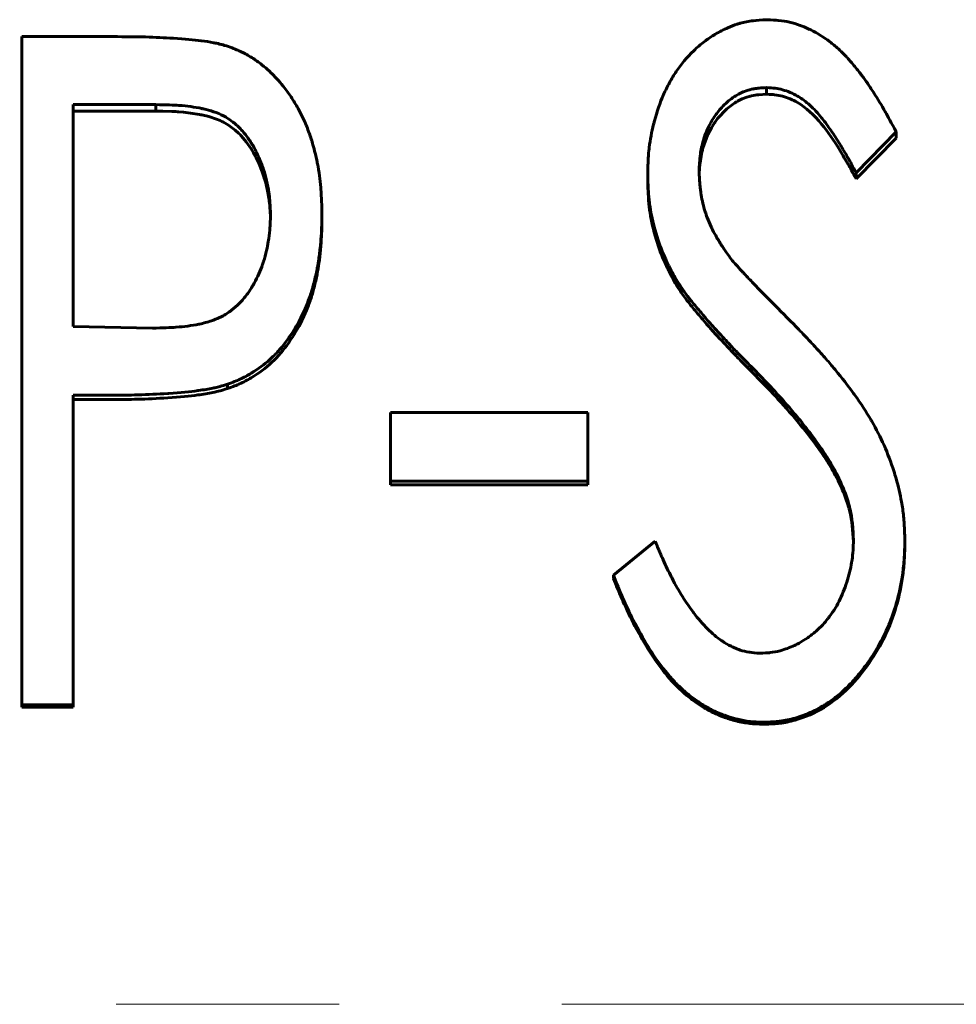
# Model space of a CAD drawing. Header units: millimetres. Extents: x 0 to 420, y 0 to 297.
# Tile 14 of 20: x 120.79 to 127.09, y 173.56 to 180.18. Entities that reach past the tile are written whole.
import ezdxf

# ---------------------------------------------------------------- set-up
doc = ezdxf.new("R2010")
doc.units = ezdxf.units.MM
doc.linetypes.add('K5LT_AXLED', pattern=[12, 7.5, -1.5, 1.5, -1.5])
doc.linetypes.add('K5LT_BASIC', pattern=[0])
doc.layers.add('Системный слой (1)', color=251, linetype='Continuous', true_color=0x6c6c6c)

# ---------------------------------------------------------------- blocks, each defined once
blk = doc.blocks.new('U22')
at = {"layer": 'Системный слой (1)', "color": 150, "linetype": 'K5LT_BASIC', "lineweight": 60, "true_color": 0x0080ff}
for p, q in [((121.7519, 179.5654), (121.7063, 179.566)), ((121.8142, 179.5637), (121.7519, 179.5654)), ((121.8397, 179.5625), (121.8142, 179.5637)), ((121.851, 179.5618), (121.8397, 179.5625)), ((121.8563, 179.5615), (121.851, 179.5618)), ((121.8589, 179.5613), (121.8563, 179.5615)), ((121.8602, 179.5612), (121.8589, 179.5613)), ((121.8608, 179.5612), (121.8602, 179.5612)), ((121.8611, 179.5611), (121.8608, 179.5612)), ((121.8613, 179.5611), (121.8611, 179.5611)), ((121.8921, 179.5585), (121.8613, 179.5611)), ((121.8613, 179.5611), (121.8613, 179.5611)), ((121.9544, 179.5507), (121.8921, 179.5585)), ((121.9849, 179.5458), (121.9544, 179.5507)), ((122, 179.543), (121.9849, 179.5458)), ((122.0075, 179.5416), (122, 179.543)), ((122.0112, 179.5408), (122.0075, 179.5416)), ((122.0131, 179.5404), (122.0112, 179.5408)), ((122.014, 179.5403), (122.0131, 179.5404)), ((122.0145, 179.5402), (122.014, 179.5403)), ((122.0147, 179.5401), (122.0145, 179.5402)), ((122.0149, 179.5401), (122.0147, 179.5401)), ((122.062, 179.5289), (122.0149, 179.5401)), ((122.1147, 179.5117), (122.062, 179.5289)), ((122.1388, 179.5017), (122.1147, 179.5117)), ((122.1502, 179.4964), (122.1388, 179.5017)), ((122.1558, 179.4936), (122.1502, 179.4964)), ((122.1585, 179.4922), (122.1558, 179.4936)), ((122.1599, 179.4915), (122.1585, 179.4922)), ((122.1606, 179.4912), (122.1599, 179.4915)), ((122.1609, 179.491), (122.1606, 179.4912)), ((122.1611, 179.4909), (122.1609, 179.491)), ((122.1612, 179.4909), (122.1611, 179.4909)), ((122.1944, 179.4715), (122.1612, 179.4909)), ((122.24, 179.4375), (122.1944, 179.4715)), ((122.2616, 179.4179), (122.24, 179.4375)), ((122.2722, 179.4075), (122.2616, 179.4179)), ((122.2773, 179.4021), (122.2722, 179.4075)), ((122.2799, 179.3994), (122.2773, 179.4021)), ((122.2812, 179.398), (122.2799, 179.3994)), ((122.2818, 179.3973), (122.2812, 179.398)), ((122.2822, 179.3969), (122.2818, 179.3973)), ((122.2823, 179.3968), (122.2822, 179.3969)), ((122.2824, 179.3967), (122.2823, 179.3968)), ((122.3135, 179.3598), (122.2824, 179.3967)), ((122.3472, 179.3116), (122.3135, 179.3598)), ((122.3629, 179.2854), (122.3472, 179.3116)), ((122.3705, 179.2718), (122.3629, 179.2854)), ((122.3743, 179.2648), (122.3705, 179.2718)), ((122.3761, 179.2613), (122.3743, 179.2648)), ((122.377, 179.2596), (122.3761, 179.2613)), ((122.3775, 179.2587), (122.377, 179.2596)), ((122.3777, 179.2583), (122.3775, 179.2587)), ((122.3778, 179.258), (122.3777, 179.2583)), ((122.3779, 179.2579), (122.3778, 179.258)), ((122.3964, 179.22), (122.3779, 179.2579)), ((122.4222, 179.1568), (122.3964, 179.22)), ((122.4331, 179.1245), (122.4222, 179.1568)), ((122.4381, 179.1082), (122.4331, 179.1245)), ((122.4405, 179.1), (122.4381, 179.1082)), ((122.4416, 179.0959), (122.4405, 179.1)), ((122.4422, 179.0939), (122.4416, 179.0959)), ((122.4425, 179.0929), (122.4422, 179.0939)), ((122.4426, 179.0923), (122.4425, 179.0929)), ((122.4427, 179.0921), (122.4426, 179.0923)), ((122.4427, 179.092), (122.4427, 179.0921)), ((122.4574, 179.0299), (122.4427, 179.092)), ((122.4639, 178.9946), (122.4574, 179.0299)), ((122.4666, 178.9769), (122.4639, 178.9946)), ((122.4678, 178.968), (122.4666, 178.9769)), ((122.4684, 178.9636), (122.4678, 178.968)), ((122.4687, 178.9613), (122.4684, 178.9636)), ((122.4689, 178.9602), (122.4687, 178.9613)), ((122.4689, 178.9597), (122.4689, 178.9602)), ((122.469, 178.9594), (122.4689, 178.9597)), ((122.469, 178.9593), (122.469, 178.9594)), ((122.4718, 178.934), (122.469, 178.9593)), ((122.4732, 178.917), (122.4718, 178.934)), ((122.4738, 178.9084), (122.4732, 178.917)), ((122.4741, 178.9041), (122.4738, 178.9084)), ((122.4742, 178.9019), (122.4741, 178.9041)), ((122.4743, 178.9008), (122.4742, 178.9019)), ((122.4743, 178.9003), (122.4743, 178.9008)), ((122.4743, 178.9), (122.4743, 178.9003)), ((122.4743, 178.8999), (122.4743, 178.9)), ((122.4743, 178.8998), (122.4743, 178.8999)), ((122.4765, 178.8472), (122.4743, 178.8998))]:
    blk.add_line(p, q, dxfattribs=at)
blk = doc.blocks.new('U23')
at = {"layer": 'Системный слой (1)', "color": 150, "linetype": 'K5LT_BASIC', "lineweight": 60, "true_color": 0x0080ff}
for p, q in [((125.8151, 179.6796), (125.7644, 179.6764)), ((125.6016, 179.621), (125.5835, 179.609)), ((125.6108, 179.6266), (125.6016, 179.621)), ((125.6155, 179.6294), (125.6108, 179.6266)), ((125.6179, 179.6307), (125.6155, 179.6294)), ((125.619, 179.6314), (125.6179, 179.6307)), ((125.6196, 179.6317), (125.619, 179.6314)), ((125.6199, 179.6319), (125.6196, 179.6317)), ((125.6201, 179.6319), (125.6199, 179.6319)), ((125.6202, 179.632), (125.6201, 179.6319)), ((125.6519, 179.6478), (125.6202, 179.632)), ((125.6831, 179.66), (125.6519, 179.6478)), ((125.6987, 179.6648), (125.6831, 179.66)), ((125.7065, 179.6668), (125.6987, 179.6648)), ((125.7104, 179.6678), (125.7065, 179.6668)), ((125.7124, 179.6683), (125.7104, 179.6678)), ((125.7133, 179.6685), (125.7124, 179.6683)), ((125.7138, 179.6686), (125.7133, 179.6685)), ((125.7141, 179.6687), (125.7138, 179.6686)), ((125.7142, 179.6687), (125.7141, 179.6687)), ((125.7143, 179.6687), (125.7142, 179.6687)), ((125.738, 179.6732), (125.7143, 179.6687)), ((125.7509, 179.6749), (125.738, 179.6732)), ((125.7576, 179.6757), (125.7509, 179.6749)), ((125.761, 179.6761), (125.7576, 179.6757)), ((125.7627, 179.6762), (125.761, 179.6761)), ((125.7636, 179.6763), (125.7627, 179.6762)), ((125.764, 179.6763), (125.7636, 179.6763)), ((125.7642, 179.6764), (125.764, 179.6763)), ((125.7643, 179.6764), (125.7642, 179.6764)), ((125.7644, 179.6764), (125.7643, 179.6764)), ((125.5489, 179.5819), (125.4864, 179.5154)), ((125.5835, 179.609), (125.5489, 179.5819)), ((125.4654, 179.4864), (125.4584, 179.4758)), ((125.4691, 179.4917), (125.4654, 179.4864)), ((125.4709, 179.4943), (125.4691, 179.4917)), ((125.4718, 179.4956), (125.4709, 179.4943)), ((125.4723, 179.4963), (125.4718, 179.4956)), ((125.4725, 179.4966), (125.4723, 179.4963)), ((125.4726, 179.4968), (125.4725, 179.4966)), ((125.4727, 179.4968), (125.4726, 179.4968)), ((125.4864, 179.5154), (125.4727, 179.4968)), ((125.4451, 179.4541), (125.4214, 179.4089)), ((125.4584, 179.4758), (125.4451, 179.4541)), ((125.4214, 179.4089), (125.3871, 179.3163)), ((125.3803, 179.2896), (125.3746, 179.2623)), ((125.3836, 179.3031), (125.3803, 179.2896)), ((125.3853, 179.3097), (125.3836, 179.3031)), ((125.3862, 179.3131), (125.3853, 179.3097)), ((125.3867, 179.3147), (125.3862, 179.3131)), ((125.3869, 179.3156), (125.3867, 179.3147)), ((125.387, 179.316), (125.3869, 179.3156)), ((125.3871, 179.3162), (125.387, 179.316)), ((125.3871, 179.3163), (125.3871, 179.3162)), ((125.3677, 179.2145), (125.3673, 179.2107)), ((125.3679, 179.2163), (125.3677, 179.2145)), ((125.368, 179.2172), (125.3679, 179.2163)), ((125.3681, 179.2176), (125.368, 179.2172)), ((125.3746, 179.2623), (125.3681, 179.218)), ((125.3681, 179.218), (125.3681, 179.218)), ((125.3681, 179.218), (125.3681, 179.2179)), ((125.3681, 179.2179), (125.3681, 179.2176)), ((125.3651, 179.1841), (125.3626, 179.1397)), ((125.3666, 179.2026), (125.3651, 179.1841)), ((125.3673, 179.2107), (125.3666, 179.2026))]:
    blk.add_line(p, q, dxfattribs=at)
blk = doc.blocks.new('U28')
at = {"layer": 'Системный слой (1)', "color": 150, "linetype": 'K5LT_BASIC', "lineweight": 60, "true_color": 0x0080ff}
for p, q in [((126.2966, 177.0813), (126.2866, 177.1022)), ((126.3188, 177.0336), (126.2966, 177.0813)), ((126.3275, 177.0143), (126.3188, 177.0336)), ((126.3311, 177.0058), (126.3275, 177.0143)), ((126.3328, 177.0018), (126.3311, 177.0058)), ((126.3336, 176.9998), (126.3328, 177.0018)), ((126.334, 176.9989), (126.3336, 176.9998)), ((126.3342, 176.9984), (126.334, 176.9989)), ((126.3343, 176.9982), (126.3342, 176.9984)), ((126.3343, 176.9981), (126.3343, 176.9982)), ((126.3344, 176.998), (126.3343, 176.9981)), ((126.352, 176.9515), (126.3344, 176.998)), ((126.3622, 176.9205), (126.352, 176.9515)), ((126.3668, 176.905), (126.3622, 176.9205)), ((126.369, 176.8972), (126.3668, 176.905)), ((126.37, 176.8933), (126.369, 176.8972)), ((126.3706, 176.8913), (126.37, 176.8933)), ((126.3708, 176.8904), (126.3706, 176.8913)), ((126.3709, 176.8899), (126.3708, 176.8904)), ((126.371, 176.8896), (126.3709, 176.8899)), ((126.371, 176.8895), (126.371, 176.8896)), ((126.3801, 176.8521), (126.371, 176.8895)), ((126.3872, 176.8145), (126.3801, 176.8521)), ((126.3901, 176.7957), (126.3872, 176.8145)), ((126.3914, 176.7863), (126.3901, 176.7957)), ((126.392, 176.7816), (126.3914, 176.7863)), ((126.3923, 176.7793), (126.392, 176.7816)), ((126.3924, 176.7781), (126.3923, 176.7793)), ((126.3925, 176.7775), (126.3924, 176.7781)), ((126.3925, 176.7772), (126.3925, 176.7775)), ((126.3926, 176.7771), (126.3925, 176.7772)), ((126.3926, 176.777), (126.3926, 176.7771)), ((126.3926, 176.7769), (126.3926, 176.777)), ((126.3998, 176.6703), (126.3926, 176.7769))]:
    blk.add_line(p, q, dxfattribs=at)

msp = doc.modelspace()

# ---------------------------------------------------------------- linework, layer by layer
at = {"layer": 'Системный слой (1)', "color": 150, "linetype": 'K5LT_BASIC', "lineweight": 60, "true_color": 0x0080ff}
for p, q in [((120.804, 175.5712), (120.804, 180.0666)), ((120.804, 180.0666), (121.4476, 180.0666)), ((125.8151, 179.7237), (125.8151, 179.6796)), ((121.1501, 178.116), (121.1501, 179.6092)), ((121.7063, 179.6092), (121.1501, 179.6092)), ((121.7063, 179.566), (121.1501, 179.566)), ((121.7063, 179.566), (121.7063, 179.6092)), ((126.6886, 179.4258), (126.4182, 179.1509)), ((126.6886, 179.4258), (126.6886, 179.3839)), ((126.6886, 179.3839), (126.4182, 179.1109)), ((126.4182, 179.1509), (126.4182, 179.1109)), ((125.0155, 179.1392), (125.0155, 179.0994)), ((122.8232, 178.8684), (122.8232, 178.8304)), ((125.1931, 178.457), (125.1931, 178.422)), ((121.1501, 178.116), (121.6829, 178.1061)), ((125.7132, 177.8458), (125.7132, 177.8152)), ((122.1886, 177.7287), (122.1886, 177.6989)), ((121.3773, 177.6547), (121.1501, 177.6547)), ((121.1501, 175.5712), (121.1501, 177.6547)), ((121.3773, 177.6255), (121.1501, 177.6255)), ((123.2848, 177.0771), (123.2848, 177.5393)), ((123.2848, 177.5393), (124.6117, 177.5393)), ((124.6117, 177.0771), (124.6117, 177.5393)), ((126.2866, 177.1277), (126.2866, 177.1022)), ((124.6117, 177.0771), (123.2848, 177.0771)), ((123.2848, 177.0771), (123.2848, 177.052)), ((124.6117, 177.052), (123.2848, 177.052)), ((124.6117, 177.0771), (124.6117, 177.052)), ((124.7848, 176.4434), (125.066, 176.6722)), ((126.7463, 176.6785), (126.7463, 176.6563)), ((124.7848, 176.4434), (124.7848, 176.4227)), ((120.804, 175.5712), (120.804, 175.5568)), ((121.1501, 175.5712), (120.804, 175.5712)), ((121.1501, 175.5712), (121.1501, 175.5568)), ((121.1501, 175.5568), (120.804, 175.5568)), ((125.7962, 175.4552), (125.7962, 175.4416))]:
    msp.add_line(p, q, dxfattribs=at)
at = {"layer": 'Системный слой (1)', "color": 30, "linetype": 'K5LT_AXLED', "lineweight": 18, "true_color": 0xff8000}
msp.add_line((40.4386, 173.5579), (199.4386, 173.5579), dxfattribs=at)
at = {"layer": 'Системный слой (1)', "color": 150, "linetype": 'K5LT_BASIC', "lineweight": 60, "true_color": 0x0080ff}
for points, knots in [([(125.0155, 179.1392), (125.016, 179.1595), (125.0165, 179.1773), (125.0172, 179.2001), (125.0177, 179.2131), (125.0181, 179.224), (125.0184, 179.2292), (125.0184, 179.2295), (125.0197, 179.2546), (125.0214, 179.2777), (125.0244, 179.3071), (125.0252, 179.314), (125.0325, 179.3734), (125.0423, 179.4255), (125.0572, 179.4854), (125.059, 179.4926), (125.0777, 179.5625), (125.1085, 179.6506), (125.1482, 179.7311), (125.1767, 179.7831), (125.1917, 179.808), (125.2408, 179.8817), (125.2798, 179.928), (125.3485, 179.9939), (125.3927, 180.0318), (125.439, 180.0636), (125.4642, 180.0791), (125.467, 180.0808), (125.4993, 180.0999), (125.5489, 180.1255), (125.5971, 180.1438), (125.6244, 180.1525), (125.6308, 180.1544), (125.6661, 180.1642), (125.6951, 180.1699), (125.7261, 180.1737), (125.7274, 180.1739), (125.7482, 180.1763), (125.7787, 180.1786), (125.8196, 180.1807)], [0, 0, 0, 0, 0.03125, 0.03125, 0.046875, 0.0605469, 0.0605469, 0.0625, 0.0625, 0.109375, 0.109375, 0.125, 0.125, 0.234375, 0.234375, 0.25, 0.25, 0.375, 0.4375, 0.4375, 0.5, 0.5, 0.625, 0.625, 0.6875, 0.7421875, 0.7421875, 0.75, 0.75, 0.8125, 0.859375, 0.859375, 0.875, 0.875, 0.9355469, 0.9355469, 0.9375, 0.9375, 0.9999999, 0.9999999, 0.9999999, 0.9999999]), ([(125.8196, 180.1807), (125.8524, 180.1792), (125.8772, 180.1776), (125.8946, 180.176), (125.8948, 180.176), (125.9222, 180.1733), (125.9473, 180.1693), (125.9943, 180.1583), (126.0357, 180.1459), (126.0774, 180.1285), (126.1014, 180.1174), (126.1079, 180.1143), (126.1575, 180.0896), (126.1996, 180.0635), (126.2598, 180.018), (126.2978, 179.9865), (126.334, 179.9512), (126.3522, 179.9319), (126.3536, 179.9304), (126.3683, 179.9147), (126.3844, 179.8961), (126.412, 179.8625), (126.4214, 179.8508), (126.4381, 179.8297), (126.4497, 179.8149), (126.4596, 179.8017), (126.466, 179.7931), (126.4688, 179.7893), (126.478, 179.7765), (126.4968, 179.7498), (126.5187, 179.7171), (126.5352, 179.6916), (126.5365, 179.6896), (126.5637, 179.6476), (126.5894, 179.6051), (126.6148, 179.56), (126.6154, 179.5591), (126.6312, 179.531), (126.6555, 179.4868), (126.6886, 179.4258)], [0, 0, 0, 0, 0.0605469, 0.0605469, 0.0625, 0.0625, 0.125, 0.125, 0.1875, 0.234375, 0.234375, 0.25, 0.25, 0.375, 0.375, 0.4375, 0.4960938, 0.4960938, 0.5, 0.5, 0.5625, 0.5625, 0.59375, 0.59375, 0.625, 0.640625, 0.640625, 0.65625, 0.65625, 0.6875, 0.7460938, 0.7460938, 0.75, 0.75, 0.8730469, 0.8730469, 0.875, 0.875, 0.9999999, 0.9999999, 0.9999999, 0.9999999]), ([(121.4476, 180.0666), (121.5256, 180.0664), (121.5876, 180.0657), (121.6344, 180.0644), (121.6348, 180.0644), (121.7027, 180.0624), (121.7644, 180.0597), (121.8221, 180.0561), (121.8226, 180.0561), (121.9005, 180.0512), (121.9622, 180.0457), (122.0098, 180.0393), (122.0103, 180.0393), (122.0399, 180.0353), (122.0672, 180.0309), (122.0968, 180.0253), (122.1, 180.0247), (122.1187, 180.0211), (122.1322, 180.018), (122.1464, 180.0142), (122.1487, 180.0136), (122.16, 180.0105), (122.175, 180.006), (122.1949, 179.9996)], [0, 0, 0, 0, 0.2460938, 0.2460938, 0.25, 0.25, 0.4960937, 0.4960937, 0.5, 0.5, 0.7460937, 0.7460937, 0.75, 0.75, 0.859375, 0.859375, 0.875, 0.875, 0.9296875, 0.9296875, 0.9375, 0.9375, 0.9999982, 0.9999982, 0.9999982, 0.9999982]), ([(122.1949, 179.9996), (122.2283, 179.9872), (122.2539, 179.9769), (122.2729, 179.9682), (122.2736, 179.9678), (122.2974, 179.9567), (122.3196, 179.9448), (122.3448, 179.9295), (122.3483, 179.9274), (122.3745, 179.9111), (122.4146, 179.8827), (122.4535, 179.8492), (122.4754, 179.8288), (122.4812, 179.8233), (122.5174, 179.7879), (122.5461, 179.7557), (122.5813, 179.7103), (122.5892, 179.6995), (122.6054, 179.6764), (122.6135, 179.6645), (122.6296, 179.6396), (122.6378, 179.6264), (122.6613, 179.5869), (122.6752, 179.5617), (122.6979, 179.5161), (122.7094, 179.4903), (122.7268, 179.4467), (122.7324, 179.4323), (122.7425, 179.4046), (122.7472, 179.391), (122.7557, 179.3647), (122.7596, 179.3519), (122.7737, 179.3023), (122.783, 179.2638), (122.792, 179.2194), (122.7928, 179.2152), (122.7985, 179.1861), (122.8068, 179.1351), (122.8129, 179.0795), (122.8157, 179.0487), (122.8161, 179.0445), (122.8187, 179.0132), (122.8203, 178.9854), (122.8214, 178.9565), (122.8214, 178.9553), (122.8221, 178.9356), (122.8227, 178.9068), (122.8232, 178.8684)], [0, 0, 0, 0, 0.058594, 0.058594, 0.0625, 0.0625, 0.117188, 0.117188, 0.125, 0.125, 0.1875, 0.234375, 0.234375, 0.25, 0.25, 0.34375, 0.34375, 0.375, 0.375, 0.40625, 0.40625, 0.4375, 0.4375, 0.5, 0.5, 0.5625, 0.5625, 0.59375, 0.59375, 0.625, 0.625, 0.65625, 0.65625, 0.742188, 0.742188, 0.75, 0.75, 0.8125, 0.867188, 0.867188, 0.875, 0.875, 0.935547, 0.935547, 0.9375, 0.9375, 1, 1, 1, 1]), ([(125.8151, 179.7237), (125.794, 179.7226), (125.7778, 179.7216), (125.7659, 179.7205), (125.7656, 179.7205), (125.7551, 179.7195), (125.7463, 179.7184), (125.7296, 179.7159), (125.7222, 179.7145), (125.6985, 179.7091), (125.671, 179.7005), (125.6436, 179.688), (125.628, 179.68), (125.6237, 179.6777), (125.5919, 179.6599), (125.5655, 179.6407), (125.5286, 179.6066), (125.5079, 179.5853), (125.4886, 179.5613), (125.4779, 179.5469), (125.4751, 179.543), (125.4534, 179.5123), (125.4241, 179.462), (125.4024, 179.4069), (125.3919, 179.3744), (125.3893, 179.3658), (125.3785, 179.3267), (125.3723, 179.2948), (125.3683, 179.2609), (125.3682, 179.2595), (125.3656, 179.2365), (125.3635, 179.2029), (125.3617, 179.158)], [0, 0, 0, 0, 0.0585938, 0.0585938, 0.0625, 0.0625, 0.09375, 0.09375, 0.125, 0.125, 0.1875, 0.234375, 0.234375, 0.25, 0.25, 0.375, 0.375, 0.4375, 0.484375, 0.484375, 0.5, 0.5, 0.625, 0.71875, 0.71875, 0.75, 0.75, 0.8710938, 0.8710938, 0.875, 0.875, 0.9999974, 0.9999974, 0.9999974, 0.9999974]), ([(126.4182, 179.1509), (126.4068, 179.1721), (126.3967, 179.1906), (126.3836, 179.2146), (126.376, 179.2284), (126.3695, 179.2398), (126.3664, 179.2454), (126.3662, 179.2458), (126.3502, 179.2738), (126.3342, 179.3013), (126.315, 179.333), (126.3128, 179.3366), (126.289, 179.3756), (126.2485, 179.4382), (126.2089, 179.4921), (126.1887, 179.5177), (126.1877, 179.5189), (126.1608, 179.5526), (126.1347, 179.5806), (126.0943, 179.617), (126.0686, 179.638), (126.0422, 179.6557), (126.028, 179.6643), (126.0264, 179.6652), (125.9915, 179.6857), (125.9581, 179.7), (125.9077, 179.7136), (125.8909, 179.7169), (125.8722, 179.7192), (125.8706, 179.7194), (125.8578, 179.7209), (125.8396, 179.7223), (125.8151, 179.7237)], [0.0000001, 0.0000001, 0.0000001, 0.0000001, 0.0625, 0.0625, 0.09375, 0.1210938, 0.1210938, 0.125, 0.125, 0.234375, 0.234375, 0.25, 0.25, 0.375, 0.4921875, 0.4921875, 0.5, 0.5, 0.625, 0.625, 0.6875, 0.7421875, 0.7421875, 0.75, 0.75, 0.875, 0.875, 0.9335938, 0.9335938, 0.9375, 0.9375, 0.9999998, 0.9999998, 0.9999998, 0.9999998]), ([(126.4182, 179.1109), (126.3954, 179.153), (126.3779, 179.1847), (126.3656, 179.2061), (126.3481, 179.2368), (126.3296, 179.268), (126.3101, 179.2996), (126.2679, 179.3684), (126.2265, 179.428), (126.1862, 179.4783), (126.1355, 179.5413), (126.0816, 179.5895), (126.0244, 179.6228), (125.9915, 179.6419), (125.958, 179.6561), (125.9237, 179.6653), (125.9067, 179.6699), (125.8887, 179.6733), (125.8699, 179.6755), (125.858, 179.6769), (125.8397, 179.6782), (125.8151, 179.6796)], [0, 0, 0, 0, 0.125, 0.125, 0.125, 0.25, 0.25, 0.25, 0.5, 0.5, 0.5, 0.75, 0.75, 0.75, 0.875, 0.875, 0.875, 0.9375, 0.9375, 0.9375, 1, 1, 1, 1]), ([(122.4771, 178.8666), (122.4761, 178.9009), (122.475, 178.9277), (122.4737, 178.9493), (122.4735, 178.9516), (122.4732, 178.956), (122.4729, 178.9596), (122.4711, 178.9816), (122.4689, 179.0007), (122.4621, 179.0458), (122.4568, 179.0734), (122.4449, 179.125), (122.4347, 179.1619), (122.4226, 179.1963), (122.4163, 179.2131), (122.4136, 179.2199), (122.3976, 179.2595), (122.3714, 179.3149), (122.3296, 179.3817), (122.3018, 179.4169), (122.2864, 179.4343), (122.2847, 179.4361), (122.2641, 179.4587), (122.2304, 179.49), (122.1938, 179.5149), (122.1722, 179.5276), (122.1663, 179.5309), (122.1409, 179.5442), (122.099, 179.562), (122.0499, 179.5755), (122.022, 179.5816), (122.018, 179.5825), (121.9665, 179.5931), (121.9161, 179.6001), (121.863, 179.6042), (121.8619, 179.6043), (121.827, 179.6069), (121.7753, 179.6086), (121.7063, 179.6092)], [0, 0, 0, 0, 0.0625, 0.0625, 0.070312, 0.070312, 0.078125, 0.078125, 0.125, 0.125, 0.1875, 0.1875, 0.25, 0.28125, 0.28125, 0.296875, 0.296875, 0.375, 0.4375, 0.492188, 0.492188, 0.5, 0.5, 0.5625, 0.609375, 0.609375, 0.625, 0.625, 0.6875, 0.742188, 0.742188, 0.75, 0.75, 0.873047, 0.873047, 0.875, 0.875, 1, 1, 1, 1]), ([(125.3617, 179.158), (125.3626, 179.1407), (125.3634, 179.1255), (125.3646, 179.1059), (125.3653, 179.0948), (125.3659, 179.0855), (125.3663, 179.081), (125.3663, 179.0808), (125.3675, 179.0656), (125.3698, 179.0417), (125.3727, 179.0199), (125.3745, 179.008), (125.3749, 179.0054), (125.3817, 178.964), (125.3908, 178.9262), (125.4068, 178.876), (125.4112, 178.8632), (125.4236, 178.8296), (125.4325, 178.8086), (125.4439, 178.7849), (125.4455, 178.7816), (125.4545, 178.7635), (125.4635, 178.7466), (125.477, 178.7225), (125.4808, 178.7159), (125.4969, 178.688), (125.5099, 178.6671), (125.5239, 178.6461), (125.525, 178.6443), (125.5354, 178.629), (125.5504, 178.6076), (125.5708, 178.5792)], [0, 0, 0, 0, 0.0625, 0.0625, 0.09375, 0.121094, 0.121094, 0.125, 0.125, 0.1875, 0.234375, 0.234375, 0.25, 0.25, 0.4375, 0.4375, 0.5, 0.5, 0.609375, 0.609375, 0.625, 0.625, 0.71875, 0.71875, 0.75, 0.75, 0.867188, 0.867188, 0.875, 0.875, 1, 1, 1, 1]), ([(125.1931, 178.457), (125.184, 178.4746), (125.1687, 178.5045), (125.1578, 178.5263), (125.1533, 178.5355), (125.1532, 178.5357), (125.1418, 178.5588), (125.1321, 178.5796), (125.1209, 178.6053), (125.1183, 178.6112), (125.0941, 178.6695), (125.0754, 178.7258), (125.0455, 178.8402), (125.0352, 178.8914), (125.0277, 178.9477), (125.0268, 178.9551), (125.0245, 178.9747), (125.022, 179.0017), (125.02, 179.0319), (125.0191, 179.0483), (125.019, 179.0497), (125.0179, 179.07), (125.0168, 179.0997), (125.0155, 179.1392)], [0, 0, 0, 0, 0.0625, 0.1210938, 0.1210938, 0.125, 0.125, 0.21875, 0.21875, 0.25, 0.25, 0.5, 0.5, 0.71875, 0.71875, 0.75, 0.75, 0.8125, 0.8710938, 0.8710938, 0.875, 0.875, 0.9999952, 0.9999952, 0.9999952, 0.9999952]), ([(125.1931, 178.422), (125.1749, 178.457), (125.1615, 178.4833), (125.1527, 178.501), (125.1382, 178.5305), (125.1258, 178.5573), (125.1156, 178.5816), (125.0941, 178.633), (125.0753, 178.6889), (125.0594, 178.7494), (125.0435, 178.81), (125.0324, 178.8678), (125.026, 178.923), (125.0231, 178.949), (125.0207, 178.9783), (125.019, 179.0111), (125.0179, 179.0306), (125.0168, 179.0601), (125.0155, 179.0994)], [0, 0, 0, 0, 0.125, 0.125, 0.125, 0.25, 0.25, 0.25, 0.5, 0.5, 0.5, 0.75, 0.75, 0.75, 0.875, 0.875, 0.875, 1, 1, 1, 1]), ([(121.6829, 178.1061), (121.7523, 178.1074), (121.8048, 178.1094), (121.8407, 178.1121), (121.8409, 178.1121), (121.8966, 178.1163), (121.9476, 178.1231), (121.9963, 178.133), (121.9975, 178.1332), (122.0281, 178.1396), (122.0752, 178.1522), (122.1165, 178.1687), (122.1387, 178.1791), (122.1437, 178.1815), (122.1724, 178.1964), (122.2137, 178.2225), (122.2513, 178.2558), (122.2705, 178.2753), (122.2731, 178.278), (122.2925, 178.2985), (122.321, 178.3331), (122.3468, 178.3727), (122.3609, 178.3966), (122.3646, 178.4031), (122.3902, 178.4494), (122.409, 178.4916), (122.4264, 178.5417), (122.4286, 178.5483), (122.4383, 178.5785), (122.4502, 178.6221), (122.4593, 178.6682), (122.4638, 178.6951), (122.4649, 178.7023), (122.4696, 178.7335), (122.4722, 178.7589), (122.4739, 178.7858), (122.474, 178.7869), (122.4751, 178.805), (122.4761, 178.8314), (122.4771, 178.8666)], [0, 0, 0, 0, 0.1230469, 0.1230469, 0.125, 0.125, 0.2460938, 0.2460938, 0.25, 0.25, 0.3125, 0.359375, 0.359375, 0.375, 0.375, 0.4375, 0.4921875, 0.4921875, 0.5, 0.5, 0.5625, 0.609375, 0.609375, 0.625, 0.625, 0.734375, 0.734375, 0.75, 0.75, 0.8125, 0.859375, 0.859375, 0.875, 0.875, 0.9355469, 0.9355469, 0.9375, 0.9375, 0.9999973, 0.9999973, 0.9999973, 0.9999973]), ([(122.8232, 178.8684), (122.823, 178.849), (122.8227, 178.8321), (122.8223, 178.8103), (122.822, 178.7987), (122.8217, 178.7889), (122.8216, 178.7838), (122.8215, 178.7831), (122.8206, 178.7571), (122.8192, 178.7319), (122.8168, 178.7019), (122.8166, 178.6987), (122.8134, 178.6602), (122.8101, 178.6287), (122.8046, 178.5855), (122.8013, 178.5614), (122.7976, 178.5395), (122.7955, 178.5274), (122.795, 178.5248), (122.7895, 178.4956), (122.7835, 178.4678), (122.7686, 178.4048), (122.761, 178.3769), (122.7452, 178.3274), (122.7352, 178.2996), (122.7177, 178.2553), (122.709, 178.2342), (122.7003, 178.2147), (122.6945, 178.2021), (122.6918, 178.1963), (122.6706, 178.1524), (122.6493, 178.1148), (122.617, 178.0648), (122.6083, 178.0519), (122.5829, 178.0156), (122.556, 177.981), (122.5269, 177.9487), (122.5069, 177.9277), (122.4963, 177.9171), (122.4507, 177.8738), (122.4107, 177.8427), (122.3599, 177.8102), (122.3531, 177.8059), (122.3231, 177.7877), (122.2982, 177.7746), (122.2713, 177.7623), (122.2702, 177.7617), (122.2518, 177.7534), (122.2248, 177.7425), (122.1886, 177.7287)], [0, 0, 0, 0, 0.03125, 0.03125, 0.046875, 0.0585938, 0.0585938, 0.0625, 0.0625, 0.1171875, 0.1171875, 0.125, 0.125, 0.1875, 0.1875, 0.21875, 0.2421875, 0.2421875, 0.25, 0.25, 0.3125, 0.3125, 0.375, 0.375, 0.4375, 0.4375, 0.46875, 0.484375, 0.484375, 0.5, 0.5, 0.59375, 0.59375, 0.625, 0.625, 0.6875, 0.71875, 0.71875, 0.75, 0.75, 0.859375, 0.859375, 0.875, 0.875, 0.9355469, 0.9355469, 0.9375, 0.9375, 0.9999995, 0.9999995, 0.9999995, 0.9999995]), ([(122.8232, 178.8304), (122.8227, 178.792), (122.8222, 178.7632), (122.8215, 178.744), (122.8205, 178.7165), (122.8188, 178.6877), (122.8162, 178.6577), (122.8105, 178.5898), (122.8032, 178.5326), (122.7944, 178.4861), (122.7895, 178.4604), (122.7834, 178.4322), (122.7761, 178.4014), (122.7686, 178.3702), (122.7609, 178.3424), (122.7531, 178.3179), (122.7452, 178.2934), (122.7353, 178.2662), (122.7235, 178.2364), (122.7119, 178.207), (122.7003, 178.1805), (122.6888, 178.1569), (122.6645, 178.1072), (122.6349, 178.0575), (122.5999, 178.0078), (122.566, 177.9598), (122.5281, 177.916), (122.4862, 177.8764), (122.4457, 177.8382), (122.3993, 177.8033), (122.347, 177.7719), (122.3224, 177.7571), (122.2966, 177.7436), (122.2696, 177.7315), (122.2518, 177.7234), (122.2248, 177.7126), (122.1886, 177.6989)], [0, 0, 0, 0, 0.0625, 0.0625, 0.0625, 0.125, 0.125, 0.125, 0.25, 0.25, 0.25, 0.3125, 0.3125, 0.3125, 0.375, 0.375, 0.375, 0.4375, 0.4375, 0.4375, 0.5, 0.5, 0.5, 0.625, 0.625, 0.625, 0.75, 0.75, 0.75, 0.875, 0.875, 0.875, 0.9375, 0.9375, 0.9375, 1, 1, 1, 1]), ([(125.5708, 178.5792), (125.5808, 178.5663), (125.5902, 178.5546), (125.5975, 178.5462), (125.5991, 178.5444), (125.599, 178.5444), (125.6003, 178.5431), (125.6014, 178.5418), (125.606, 178.5367), (125.6129, 178.5292), (125.623, 178.5181), (125.6305, 178.51), (125.6334, 178.5068), (125.6424, 178.497), (125.6531, 178.4853), (125.6652, 178.4723), (125.6707, 178.4663), (125.673, 178.4639), (125.673, 178.464), (125.695, 178.4407), (125.7339, 178.3998), (125.7653, 178.3673), (125.7794, 178.3529), (125.7802, 178.3521), (125.7968, 178.3352), (125.8694, 178.262), (125.9981, 178.1322)], [0, 0, 0, 0, 0.0625, 0.070312, 0.070312, 0.078125, 0.078125, 0.09375, 0.09375, 0.125, 0.140625, 0.140625, 0.15625, 0.15625, 0.1875, 0.21875, 0.248047, 0.248047, 0.25, 0.25, 0.375, 0.496094, 0.496094, 0.5, 0.5, 1, 1, 1, 1]), ([(125.7132, 177.8458), (125.6817, 177.8775), (125.6571, 177.9024), (125.6374, 177.9226), (125.6353, 177.9248), (125.6313, 177.9288), (125.6287, 177.9315), (125.6213, 177.9391), (125.6059, 177.9552), (125.5819, 177.9807), (125.5615, 178.0026), (125.553, 178.0117), (125.5516, 178.0132), (125.5435, 178.022), (125.537, 178.029), (125.5148, 178.0529), (125.502, 178.0667), (125.4878, 178.0821), (125.4819, 178.0885), (125.4779, 178.0929), (125.4762, 178.0947), (125.4762, 178.0947), (125.4503, 178.1228), (125.4266, 178.1495), (125.401, 178.1792), (125.3981, 178.1825), (125.3856, 178.1971), (125.3524, 178.2362), (125.3182, 178.2777), (125.2955, 178.3063), (125.2889, 178.3146), (125.2861, 178.3182), (125.2673, 178.3424), (125.2527, 178.3627), (125.2373, 178.3857), (125.2359, 178.3878), (125.2306, 178.396), (125.2267, 178.4021), (125.214, 178.4224), (125.2042, 178.4384), (125.1931, 178.457)], [0, 0, 0, 0, 0.125, 0.125, 0.140625, 0.140625, 0.15625, 0.15625, 0.1875, 0.25, 0.2851562, 0.2851562, 0.2890625, 0.2890625, 0.3125, 0.3125, 0.375, 0.375, 0.40625, 0.421875, 0.421875, 0.4296875, 0.4296875, 0.5625, 0.5625, 0.578125, 0.578125, 0.625, 0.75, 0.78125, 0.78125, 0.796875, 0.796875, 0.890625, 0.890625, 0.90625, 0.90625, 0.9375, 0.9375, 0.9999965, 0.9999965, 0.9999965, 0.9999965]), ([(125.7132, 177.8152), (125.6817, 177.8467), (125.6571, 177.8713), (125.6395, 177.8892), (125.6212, 177.9079), (125.6, 177.93), (125.5759, 177.9555), (125.5559, 177.9768), (125.5257, 178.0091), (125.4852, 178.0526), (125.4679, 178.0711), (125.4517, 178.0889), (125.4366, 178.1058), (125.416, 178.1288), (125.3931, 178.1551), (125.3678, 178.1848), (125.3445, 178.2123), (125.3235, 178.2376), (125.3047, 178.2609), (125.2812, 178.29), (125.2617, 178.3158), (125.2462, 178.3381), (125.2327, 178.3577), (125.215, 178.3856), (125.1931, 178.422)], [0, 0, 0, 0, 0.125, 0.125, 0.125, 0.25, 0.25, 0.25, 0.392857, 0.392857, 0.392857, 0.5, 0.5, 0.5, 0.625, 0.625, 0.625, 0.75, 0.75, 0.75, 0.875, 0.875, 0.875, 1, 1, 1, 1]), ([(125.9981, 178.1322), (126.0295, 178.0998), (126.0841, 178.043), (126.1246, 177.9998), (126.1416, 177.9813), (126.1418, 177.981), (126.1689, 177.9515), (126.2151, 177.9), (126.2556, 177.8525), (126.2758, 177.8282), (126.278, 177.8255), (126.3216, 177.7726), (126.3617, 177.7208), (126.4036, 177.6632), (126.4061, 177.6598), (126.4508, 177.5978), (126.4871, 177.5427), (126.5196, 177.4871), (126.5215, 177.4839), (126.584, 177.3753), (126.6332, 177.2636), (126.6769, 177.1282), (126.682, 177.1116), (126.7025, 177.041), (126.7147, 176.9892), (126.7267, 176.9218), (126.7294, 176.9046), (126.7359, 176.8573), (126.7392, 176.8235), (126.7416, 176.7861), (126.7417, 176.7845), (126.7432, 176.7604), (126.7447, 176.7253), (126.7463, 176.6785)], [0, 0, 0, 0, 0.0625, 0.1230469, 0.1230469, 0.125, 0.125, 0.1875, 0.2421875, 0.2421875, 0.25, 0.25, 0.3671875, 0.3671875, 0.375, 0.375, 0.4921875, 0.4921875, 0.5, 0.5, 0.71875, 0.71875, 0.75, 0.75, 0.84375, 0.84375, 0.875, 0.875, 0.9355469, 0.9355469, 0.9375, 0.9375, 0.9999981, 0.9999981, 0.9999981, 0.9999981]), ([(126.2866, 177.1277), (126.2746, 177.1495), (126.2545, 177.1855), (126.2385, 177.2126), (126.231, 177.2248), (126.2303, 177.2259), (126.2133, 177.2532), (126.1949, 177.2809), (126.1711, 177.3149), (126.1679, 177.3196), (126.1312, 177.3714), (126.0964, 177.4176), (126.0488, 177.4771), (126.037, 177.4916), (125.976, 177.5645), (125.9262, 177.6214), (125.8744, 177.6779), (125.8734, 177.679), (125.8348, 177.721), (125.7816, 177.7764), (125.7132, 177.8458)], [0, 0, 0, 0, 0.0625, 0.117188, 0.117188, 0.125, 0.125, 0.234375, 0.234375, 0.25, 0.25, 0.4375, 0.4375, 0.5, 0.5, 0.746094, 0.746094, 0.75, 0.75, 1, 1, 1, 1]), ([(126.2866, 177.1022), (126.2627, 177.1454), (126.2436, 177.1785), (126.2291, 177.2015), (126.211, 177.2304), (126.1896, 177.2622), (126.1651, 177.2967), (126.12, 177.36), (126.0731, 177.4205), (126.0246, 177.4781), (125.9753, 177.5368), (125.9247, 177.5941), (125.8728, 177.6502), (125.8348, 177.6912), (125.7816, 177.7462), (125.7132, 177.8152)], [0, 0, 0, 0, 0.125, 0.125, 0.125, 0.25, 0.25, 0.25, 0.5, 0.5, 0.5, 0.75, 0.75, 0.75, 1, 1, 1, 1]), ([(122.1886, 177.7287), (122.1682, 177.7226), (122.1526, 177.7181), (122.1409, 177.7149), (122.1405, 177.7148), (122.1276, 177.7113), (122.1153, 177.7083), (122.0984, 177.7045), (122.0936, 177.7035), (122.0605, 177.6966), (122.0281, 177.6911), (121.9914, 177.6861), (121.9899, 177.6859), (121.9364, 177.6787), (121.8712, 177.6725), (121.7908, 177.667), (121.7879, 177.6668), (121.7175, 177.6621), (121.6516, 177.6589), (121.5857, 177.657), (121.5831, 177.657), (121.5339, 177.6557), (121.4658, 177.6549), (121.3773, 177.6547)], [0, 0, 0, 0, 0.058594, 0.058594, 0.0625, 0.0625, 0.109375, 0.109375, 0.125, 0.125, 0.246094, 0.246094, 0.25, 0.25, 0.492188, 0.492188, 0.5, 0.5, 0.742188, 0.742188, 0.75, 0.75, 1, 1, 1, 1]), ([(122.1886, 177.6989), (122.1669, 177.6925), (122.1505, 177.6878), (122.1395, 177.6848), (122.1237, 177.6806), (122.1071, 177.6767), (122.0898, 177.6731), (122.0597, 177.6669), (122.0261, 177.6613), (121.9891, 177.6563), (121.9349, 177.649), (121.8671, 177.6427), (121.7857, 177.6373), (121.7156, 177.6326), (121.6475, 177.6294), (121.5816, 177.6277), (121.534, 177.6264), (121.4659, 177.6257), (121.3773, 177.6255)], [0, 0, 0, 0, 0.0625, 0.0625, 0.0625, 0.125, 0.125, 0.125, 0.25, 0.25, 0.25, 0.5, 0.5, 0.5, 0.75, 0.75, 0.75, 1, 1, 1, 1]), ([(126.4001, 176.6849), (126.3991, 176.7105), (126.398, 176.733), (126.3961, 176.7618), (126.3948, 176.7782), (126.3935, 176.7919), (126.3928, 176.7985), (126.3927, 176.7989), (126.3893, 176.8285), (126.3844, 176.8568), (126.3759, 176.8946), (126.3735, 176.9043), (126.3617, 176.9489), (126.35, 176.9842), (126.3353, 177.0205), (126.3347, 177.022), (126.3247, 177.0465), (126.3088, 177.0815), (126.2866, 177.1277)], [0, 0, 0, 0, 0.125, 0.125, 0.1875, 0.2421875, 0.2421875, 0.25, 0.25, 0.4375, 0.4375, 0.5, 0.5, 0.7421875, 0.7421875, 0.75, 0.75, 0.9999934, 0.9999934, 0.9999934, 0.9999934]), ([(125.066, 176.6722), (125.0778, 176.6443), (125.0881, 176.6199), (125.1016, 176.5886), (125.1094, 176.5707), (125.1159, 176.5559), (125.1191, 176.5487), (125.1193, 176.5483), (125.1381, 176.5063), (125.1567, 176.4678), (125.1769, 176.4291), (125.1779, 176.4271), (125.2027, 176.3801), (125.2493, 176.2985), (125.2972, 176.2282), (125.3219, 176.1952), (125.3225, 176.1945), (125.3548, 176.1517), (125.4172, 176.0795), (125.4811, 176.026), (125.514, 176.0035), (125.5148, 176.003), (125.5363, 175.9885), (125.5666, 175.9706), (125.5969, 175.9566), (125.617, 175.9481), (125.6267, 175.9444), (125.6568, 175.9343), (125.6774, 175.9294), (125.7004, 175.9259), (125.7023, 175.9256), (125.7181, 175.9233), (125.7407, 175.9212), (125.7709, 175.9191)], [0, 0, 0, 0, 0.0625, 0.0625, 0.09375, 0.1210938, 0.1210938, 0.125, 0.125, 0.2421875, 0.2421875, 0.25, 0.25, 0.375, 0.4960938, 0.4960938, 0.5, 0.5, 0.625, 0.7460938, 0.7460938, 0.75, 0.75, 0.8125, 0.84375, 0.84375, 0.875, 0.875, 0.9335938, 0.9335938, 0.9375, 0.9375, 0.9999999, 0.9999999, 0.9999999, 0.9999999]), ([(125.7709, 175.9191), (125.7995, 175.9202), (125.8214, 175.9216), (125.8375, 175.9232), (125.8381, 175.9232), (125.8614, 175.9258), (125.8842, 175.9302), (125.9409, 175.9456), (125.9732, 175.9575), (126.0142, 175.9769), (126.0246, 175.9823), (126.053, 175.9979), (126.0724, 176.0101), (126.1023, 176.0309), (126.1118, 176.0378), (126.13, 176.0518), (126.139, 176.0591), (126.1626, 176.0794), (126.1899, 176.106), (126.2169, 176.1377), (126.2323, 176.157), (126.2363, 176.1623), (126.2684, 176.2046), (126.2915, 176.2433), (126.3308, 176.3252), (126.3474, 176.3686), (126.3738, 176.4576), (126.3839, 176.5027), (126.394, 176.5685), (126.3963, 176.5899), (126.3977, 176.6131), (126.3978, 176.6151), (126.3988, 176.6313), (126.3995, 176.6542), (126.4001, 176.6849)], [0, 0, 0, 0, 0.0585938, 0.0585938, 0.0625, 0.0625, 0.125, 0.125, 0.21875, 0.21875, 0.25, 0.25, 0.3125, 0.3125, 0.34375, 0.34375, 0.375, 0.375, 0.4375, 0.484375, 0.484375, 0.5, 0.5, 0.625, 0.625, 0.75, 0.75, 0.875, 0.875, 0.9335937, 0.9335937, 0.9375, 0.9375, 0.9999972, 0.9999972, 0.9999972, 0.9999972]), ([(126.7463, 176.6785), (126.7457, 176.6547), (126.7452, 176.6339), (126.7443, 176.6071), (126.7437, 176.5917), (126.7431, 176.579), (126.7427, 176.5729), (126.7427, 176.5725), (126.7406, 176.5355), (126.7373, 176.5004), (126.7244, 176.402), (126.7121, 176.3406), (126.6934, 176.2719), (126.6911, 176.2638), (126.6779, 176.2186), (126.6575, 176.1577), (126.6341, 176.1011), (126.6199, 176.0697), (126.6166, 176.0624), (126.5893, 176.0054), (126.5634, 175.9584), (126.5253, 175.8982), (126.5157, 175.8838), (126.4845, 175.8387), (126.4438, 175.7846), (126.3996, 175.7351), (126.3752, 175.7098), (126.3724, 175.7068), (126.3427, 175.6767), (126.2953, 175.6337), (126.2459, 175.5975), (126.2171, 175.5785), (126.2102, 175.5741), (126.1721, 175.5507), (126.1248, 175.5259), (126.0753, 175.506), (126.0417, 175.4938), (126.025, 175.4884), (125.9734, 175.4735), (125.9396, 175.4664), (125.905, 175.4619), (125.9036, 175.4618), (125.8791, 175.4587), (125.8436, 175.4566), (125.7962, 175.4552)], [0, 0, 0, 0, 0.03125, 0.03125, 0.046875, 0.060547, 0.060547, 0.0625, 0.0625, 0.125, 0.125, 0.234375, 0.234375, 0.25, 0.25, 0.3125, 0.359375, 0.359375, 0.375, 0.375, 0.46875, 0.46875, 0.5, 0.5, 0.5625, 0.617188, 0.617188, 0.625, 0.625, 0.6875, 0.734375, 0.734375, 0.75, 0.75, 0.8125, 0.84375, 0.84375, 0.875, 0.875, 0.935547, 0.935547, 0.9375, 0.9375, 1, 1, 1, 1]), ([(126.7463, 176.6563), (126.7452, 176.6089), (126.744, 176.5735), (126.7426, 176.5498), (126.7406, 176.5143), (126.7373, 176.4789), (126.7326, 176.4438), (126.7233, 176.3728), (126.7085, 176.3034), (126.6885, 176.2355), (126.6673, 176.1637), (126.642, 176.0974), (126.6127, 176.0364), (126.5816, 175.9718), (126.5458, 175.9104), (126.5053, 175.8522), (126.4638, 175.7925), (126.4184, 175.7378), (126.3691, 175.6882), (126.3163, 175.635), (126.2608, 175.5906), (126.2026, 175.5551), (126.1417, 175.5179), (126.0766, 175.4894), (126.0074, 175.4696), (125.9724, 175.4595), (125.9375, 175.4524), (125.9028, 175.4481), (125.8792, 175.4452), (125.8437, 175.443), (125.7962, 175.4416)], [0, 0, 0, 0, 0.0625, 0.0625, 0.0625, 0.125, 0.125, 0.125, 0.25, 0.25, 0.25, 0.375, 0.375, 0.375, 0.5, 0.5, 0.5, 0.625, 0.625, 0.625, 0.75, 0.75, 0.75, 0.875, 0.875, 0.875, 0.9375, 0.9375, 0.9375, 1, 1, 1, 1]), ([(125.7962, 175.4552), (125.758, 175.4561), (125.7281, 175.4578), (125.7051, 175.4604), (125.7042, 175.4605), (125.6764, 175.464), (125.6496, 175.4687), (125.6179, 175.4758), (125.6135, 175.4768), (125.588, 175.4829), (125.5657, 175.4895), (125.5355, 175.5002), (125.5282, 175.503), (125.4886, 175.5186), (125.4601, 175.5315), (125.4124, 175.5568), (125.3891, 175.5707), (125.3613, 175.5892), (125.3575, 175.5917), (125.3412, 175.6028), (125.3284, 175.612), (125.3033, 175.6309), (125.2908, 175.6409), (125.2558, 175.6701), (125.2118, 175.7106), (125.1701, 175.7563), (125.1491, 175.7812), (125.1475, 175.783), (125.1117, 175.8259), (125.0438, 175.9187), (124.9768, 176.0328), (124.9429, 176.096), (124.9417, 176.0983), (124.9127, 176.1529), (124.8854, 176.2084), (124.8588, 176.2676), (124.8582, 176.2688), (124.8399, 176.3096), (124.8155, 176.3675), (124.7848, 176.4434)], [0.0000002, 0.0000002, 0.0000002, 0.0000002, 0.0585938, 0.0585938, 0.0625, 0.0625, 0.1171875, 0.1171875, 0.125, 0.125, 0.171875, 0.171875, 0.1875, 0.1875, 0.25, 0.25, 0.3046875, 0.3046875, 0.3125, 0.3125, 0.34375, 0.34375, 0.375, 0.375, 0.4375, 0.4960938, 0.4960938, 0.5, 0.5, 0.625, 0.7460938, 0.7460938, 0.75, 0.75, 0.8730469, 0.8730469, 0.875, 0.875, 0.9999999, 0.9999999, 0.9999999, 0.9999999]), ([(125.7962, 175.4416), (125.7555, 175.4426), (125.7242, 175.4445), (125.7024, 175.4472), (125.6728, 175.4508), (125.642, 175.4564), (125.6099, 175.464), (125.5807, 175.4708), (125.5508, 175.4803), (125.5203, 175.4922), (125.4886, 175.5045), (125.4601, 175.5174), (125.4346, 175.5308), (125.4092, 175.5441), (125.3824, 175.5603), (125.3543, 175.5794), (125.3281, 175.5971), (125.3031, 175.6159), (125.2791, 175.6357), (125.2325, 175.6744), (125.1883, 175.7186), (125.1465, 175.7684), (125.0771, 175.851), (125.0085, 175.9555), (124.9408, 176.0818), (124.9122, 176.1351), (124.8846, 176.1912), (124.8579, 176.2501), (124.8399, 176.2899), (124.8155, 176.3474), (124.7848, 176.4227)], [0, 0, 0, 0, 0.0625, 0.0625, 0.0625, 0.125, 0.125, 0.125, 0.1875, 0.1875, 0.1875, 0.25, 0.25, 0.25, 0.3125, 0.3125, 0.3125, 0.375, 0.375, 0.375, 0.5, 0.5, 0.5, 0.75, 0.75, 0.75, 0.875, 0.875, 0.875, 1, 1, 1, 1])]:
    msp.add_open_spline(points, degree=3, knots=knots, dxfattribs=at)

# ---------------------------------------------------------------- block references
at = {"layer": 'Системный слой (1)'}
for name in ['U23', 'U22', 'U28']:
    msp.add_blockref(name, (0, 0), dxfattribs=at)

doc.saveas('drawing.dxf')
